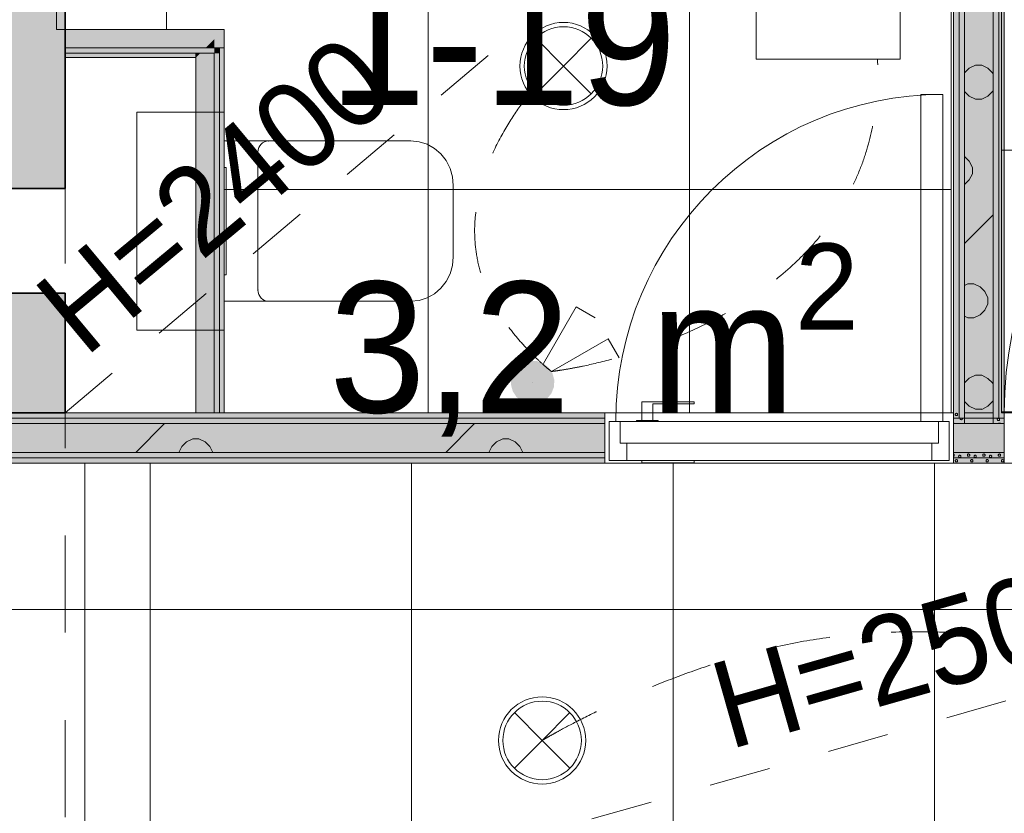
# Model space of a CAD drawing. Header units: millimetres. Extents: x -2932 to 42461, y -10716 to 17298.
# Tile 13 of 168: x 2061 to 4320, y 6897 to 8717. Entities that reach past the tile are written whole.
import ezdxf

# ---------------------------------------------------------------- set-up
doc = ezdxf.new("R2010")
doc.units = ezdxf.units.MM
doc.header["$MEASUREMENT"] = 0
doc.linetypes.add('Dashed', pattern=[423.333333, 211.666667, -211.666667])
doc.linetypes.add('Small Dashed', pattern=[282.222222, 141.111111, -141.111111])
for name, color, linetype, lineweight in [('A-FLOR.IFC Model_Pen_No__19', 255, 'Continuous', 0), ('A-FLOR.IFC Model_Pen_No__2', 8, 'Continuous', 15), ('ARCHICAD Doors_Pen_No__19', 255, 'Continuous', 0), ('ARCHICAD Zone Stamps_Pen_No__1', 7, 'Continuous', 13), ('Common Edges_Pen_No__1', 7, 'Continuous', 13), ('Cut Pattern-1_Pen_No__2', 8, 'Continuous', 15), ('Cut Pattern-3_Pen_No__1', 7, 'Continuous', 13), ('Doors-1_Pen_No__1', 7, 'Continuous', 13), ('Doors_Pen_No__1', 7, 'Continuous', 13), ('I-WALL.IFC Model_Pen_No__1', 7, 'Continuous', 13), ('I-WALL.IFC Model_Pen_No__19', 255, 'Continuous', 0), ('I-WALL.IFC Model_Pen_No__27', 7, 'Continuous', 35), ('Plan Swing_Pen_No__1', 7, 'Continuous', 13), ('SA_LAGI_Pen_No__1', 7, 'Continuous', 13), ('SA_LAGI_Pen_No__2', 8, 'Continuous', 15), ('SA_SANTEHNIKA_Pen_No__2', 8, 'Continuous', 15), ('SA_VALGUSTI_Pen_No__20', 1, 'Continuous', 0), ('SA_Valgustus_Pen_No__20', 1, 'Continuous', 0), ('Walls-1_Pen_No__1', 7, 'Continuous', 13), ('Walls_Pen_No__1', 7, 'Continuous', 13)]:
    doc.layers.add(name, color=color, linetype=linetype, lineweight=lineweight)
doc.layers.add('I-WALL.IFC Model', color=7, linetype='Continuous')
doc.layers.add('SA_LAGI_Pen_No__102', color=7, linetype='Continuous', lineweight=13, true_color=0xcccccc)
doc.styles.add('GENERATED_STYLE_1', font='txt', dxfattribs={"width": 0.95})
pattern_1 = [(45, (-3e-10, 2e-10), (0, 35.35534), [0.99999, -48.99987]), (315, (3.89, 0.707), (0, 35.35534), [0.99999, -48.99987]), (90, (-0.354, -2.12), (-35.35528, 0), [1.06066, -34.29462]), (71.565, (-0.354, -1.061), (3.2e-05, 35.355304), [1.11808, -110.68521]), (288.435, (4.596, 2e-10), (-3.2e-05, 35.355304), [1.11808, -110.68521]), (270, (4.95, -1.06), (35.35528, 0), [1.06066, -34.29462]), (251.565, (4.95, -2.121), (3.2e-05, 35.355304), [1.11808, -110.68521]), (225, (4.596, -3.182), (0, 35.35534), [0.99999, -48.99987]), (161.565, (1.768, -4.243), (-141.421051, 35.355386), [1.11808, -110.68521]), (135, (0.707, -3.89), (0, 35.35534), [0.99999, -48.99987]), (108.435, (-3e-10, -3.182), (-3.2e-05, 35.355304), [1.11808, -110.68521]), (180, (2.83, -4.243), (0, 35.35528), [1.06066, -34.29462]), (198.435, (3.889, -3.889), (141.421051, 35.355386), [1.11808, -110.68521]), (0, (-7.778, -10.253), (0, 35.35528), [1.06066, -34.29462]), (90, (-9.9, -13.435), (-35.35528, 0), [1.06066, -34.29462]), (71.565, (-9.9, -12.374), (3.2e-05, 35.355304), [1.11808, -110.68521]), (45, (-9.546, -11.314), (0, 35.35534), [0.99999, -48.99987]), (315, (-5.657, -10.607), (0, 35.35534), [0.99999, -48.99987]), (288.435, (-4.95, -11.314), (-3.2e-05, 35.355304), [1.11808, -110.68521]), (270, (-4.596, -12.374), (35.35528, 0), [1.06066, -34.29462]), (251.565, (-4.596, -13.435), (3.2e-05, 35.355304), [1.11808, -110.68521]), (225, (-4.95, -14.496), (0, 35.35534), [0.99999, -48.99987]), (161.565, (-7.778, -15.556), (-141.421051, 35.355386), [1.11808, -110.68521]), (135, (-8.84, -15.203), (0, 35.35534), [0.99999, -48.99987]), (108.435, (-9.546, -14.496), (-3.2e-05, 35.355304), [1.11808, -110.68521]), (180, (-6.718, -15.556), (0, 35.35528), [1.06066, -34.29462]), (198.435, (-5.657, -15.203), (141.421051, 35.355386), [1.11808, -110.68521]), (18.435, (-8.839, -10.607), (70.710443, 35.355323), [1.11808, -110.68521]), (341.565, (-6.718, -10.253), (-70.710443, 35.355323), [1.11808, -110.68521]), (0, (13.08, -8.485), (0, 35.35528), [1.06066, -34.29462]), (90, (10.96, -11.667), (-35.35528, 0), [1.06066, -34.29462]), (71.565, (10.96, -10.607), (3.2e-05, 35.355304), [1.11808, -110.68521]), (45, (11.314, -9.546), (0, 35.35534), [0.99999, -48.99987]), (315, (15.203, -8.84), (0, 35.35534), [0.99999, -48.99987]), (288.435, (15.91, -9.546), (-3.2e-05, 35.355304), [1.11808, -110.68521]), (270, (16.263, -10.607), (35.35528, 0), [1.06066, -34.29462]), (251.565, (16.263, -11.667), (3.2e-05, 35.355304), [1.11808, -110.68521]), (225, (15.91, -12.728), (0, 35.35534), [0.99999, -48.99987]), (161.565, (13.081, -13.789), (-141.421051, 35.355386), [1.11808, -110.68521]), (135, (12.02, -13.435), (0, 35.35534), [0.99999, -48.99987]), (108.435, (11.314, -12.728), (-3.2e-05, 35.355304), [1.11808, -110.68521]), (180, (14.142, -13.79), (0, 35.35528), [1.06066, -34.29462]), (198.435, (15.203, -13.435), (141.421051, 35.355386), [1.11808, -110.68521]), (18.435, (12.021, -8.839), (70.710443, 35.355323), [1.11808, -110.68521]), (341.565, (14.142, -8.485), (-70.710443, 35.355323), [1.11808, -110.68521]), (0, (1.768, 1.06), (0, 35.35528), [1.06066, -34.29462]), (18.435, (0.707, 0.707), (70.710443, 35.355323), [1.11808, -110.68521]), (341.565, (2.828, 1.061), (-70.710443, 35.355323), [1.11808, -110.68521]), (0, (-5.657, 13.79), (0, 35.35528), [1.06066, -34.29462]), (90, (-7.778, 10.607), (-35.35528, 0), [1.06066, -34.29462]), (71.565, (-7.778, 11.667), (3.2e-05, 35.355304), [1.11808, -110.68521]), (45, (-7.425, 12.728), (0, 35.35534), [0.99999, -48.99987]), (315, (-3.536, 13.435), (0, 35.35534), [0.99999, -48.99987]), (288.435, (-2.828, 12.728), (-3.2e-05, 35.355304), [1.11808, -110.68521]), (270, (-2.475, 11.667), (35.35528, 0), [1.06066, -34.29462]), (251.565, (-2.475, 10.607), (3.2e-05, 35.355304), [1.11808, -110.68521]), (225, (-2.828, 9.546), (0, 35.35534), [0.99999, -48.99987]), (161.565, (-5.657, 8.485), (-141.421051, 35.355386), [1.11808, -110.68521]), (135, (-6.718, 8.84), (0, 35.35534), [0.99999, -48.99987]), (108.435, (-7.425, 9.546), (-3.2e-05, 35.355304), [1.11808, -110.68521]), (180, (-4.596, 8.485), (0, 35.35528), [1.06066, -34.29462]), (198.435, (-3.536, 8.839), (141.421051, 35.355386), [1.11808, -110.68521]), (18.435, (-6.718, 13.435), (70.710443, 35.355323), [1.11808, -110.68521]), (341.565, (-4.596, 13.789), (-70.710443, 35.355323), [1.11808, -110.68521]), (0, (9.546, 10.96), (0, 35.35528), [1.06066, -34.29462]), (90, (7.425, 7.778), (-35.35528, 0), [1.06066, -34.29462]), (71.565, (7.425, 8.839), (3.2e-05, 35.355304), [1.11808, -110.68521]), (45, (7.778, 9.9), (0, 35.35534), [0.99999, -48.99987]), (315, (11.667, 10.607), (0, 35.35534), [0.99999, -48.99987]), (288.435, (12.374, 9.9), (-3.2e-05, 35.355304), [1.11808, -110.68521]), (270, (12.728, 8.84), (35.35528, 0), [1.06066, -34.29462]), (251.565, (12.728, 7.778), (3.2e-05, 35.355304), [1.11808, -110.68521]), (225, (12.374, 6.718), (0, 35.35534), [0.99999, -48.99987]), (161.565, (9.546, 5.657), (-141.421051, 35.355386), [1.11808, -110.68521]), (135, (8.485, 6.01), (0, 35.35534), [0.99999, -48.99987]), (108.435, (7.778, 6.718), (-3.2e-05, 35.355304), [1.11808, -110.68521]), (180, (10.607, 5.657), (0, 35.35528), [1.06066, -34.29462]), (198.435, (11.667, 6.01), (141.421051, 35.355386), [1.11808, -110.68521]), (18.435, (8.485, 10.607), (70.710443, 35.355323), [1.11808, -110.68521]), (341.565, (10.607, 10.96), (-70.710443, 35.355323), [1.11808, -110.68521])]
pattern_2 = [(180, (-3e-10, 2e-10), (355.6, 355.6), [14.224, -696.974]), (90, (-46.23, 32), (355.6, 355.6), [14.224, -696.974]), (225, (24.9, 17.8), (-355.6, 355.6), [15.087, -487.807]), (206.565, (14.22, 7.11), (355.6, 355.5993), [15.904, -1574.386]), (63.435, (-46.23, 46.23), (355.5993, 355.6), [15.904, -1574.386]), (45, (-39.1, 60.45), (-355.6, 355.6), [15.087, -487.807]), (26.565, (-28.45, 71.12), (355.6, 355.5993), [15.904, -1574.386]), (360, (-14.22, 78.23), (355.6, 355.6), [14.224, -696.974]), (296.565, (24.89, 60.45), (-1066.7965, 1777.9974), [15.904, -1574.386]), (270, (32, 46.23), (355.6, 355.6), [14.224, -696.974]), (243.435, (32, 32), (355.5993, 355.6), [15.904, -1574.386]), (315, (14.2, 71.1), (355.6, 355.6), [15.087, -487.807]), (333.435, (-3e-10, 78.23), (-1777.9974, 1066.7965), [15.904, -1574.386]), (135, (181.36, 24.9), (355.6, 355.6), [15.087, -487.807]), (225, (234.7, 35.56), (-355.6, 355.6), [15.087, -487.807]), (206.565, (224.03, 24.9), (355.6, 355.5993), [15.904, -1574.386]), (180, (209.8, 17.78), (355.6, 355.6), [14.224, -696.974]), (90, (163.58, 49.8), (355.6, 355.6), [14.224, -696.974]), (63.435, (163.58, 64.01), (355.5993, 355.6), [15.904, -1574.386]), (45, (170.7, 78.23), (-355.6, 355.6), [15.087, -487.807]), (26.565, (181.36, 88.9), (355.6, 355.5993), [15.904, -1574.386]), (360, (195.58, 96), (355.6, 355.6), [14.224, -696.974]), (296.565, (234.7, 78.23), (-1066.7965, 1777.9974), [15.904, -1574.386]), (270, (241.8, 64), (355.6, 355.6), [14.224, -696.974]), (243.435, (241.8, 49.78), (355.5993, 355.6), [15.904, -1574.386]), (315, (224.03, 88.9), (355.6, 355.6), [15.087, -487.807]), (333.435, (209.8, 96.01), (-1777.9974, 1066.7965), [15.904, -1574.386]), (153.435, (195.58, 17.78), (-1066.7975, 355.5978), [15.904, -1574.386]), (116.565, (170.69, 35.56), (-355.5978, 1066.7975), [15.904, -1574.386]), (135, (-46.23, 216.9), (355.6, 355.6), [15.087, -487.807]), (225, (7.1, 227.6), (-355.6, 355.6), [15.087, -487.807]), (206.565, (-3.56, 216.92), (355.6, 355.5993), [15.904, -1574.386]), (180, (-17.78, 209.8), (355.6, 355.6), [14.224, -696.974]), (90, (-64, 241.8), (355.6, 355.6), [14.224, -696.974]), (63.435, (-64.01, 256.03), (355.5993, 355.6), [15.904, -1574.386]), (45, (-56.9, 270.26), (-355.6, 355.6), [15.087, -487.807]), (26.565, (-46.23, 280.92), (355.6, 355.5993), [15.904, -1574.386]), (360, (-32, 288.04), (355.6, 355.6), [14.224, -696.974]), (296.565, (7.11, 270.26), (-1066.7965, 1777.9974), [15.904, -1574.386]), (270, (14.22, 256.03), (355.6, 355.6), [14.224, -696.974]), (243.435, (14.22, 241.81), (355.5993, 355.6), [15.904, -1574.386]), (315, (-3.56, 280.9), (355.6, 355.6), [15.087, -487.807]), (333.435, (-17.78, 288.04), (-1777.9974, 1066.7965), [15.904, -1574.386]), (153.435, (-32, 209.8), (-1066.7975, 355.5978), [15.904, -1574.386]), (116.565, (-56.9, 227.58), (-355.5978, 1066.7975), [15.904, -1574.386]), (135, (-28.45, 7.1), (355.6, 355.6), [15.087, -487.807]), (153.435, (-14.22, 2e-10), (-1066.7975, 355.5978), [15.904, -1574.386]), (116.565, (-39.12, 17.78), (-355.5978, 1066.7975), [15.904, -1574.386]), (135, (-81.8, -195.6), (355.6, 355.6), [15.087, -487.807]), (225, (-28.45, -184.9), (-355.6, 355.6), [15.087, -487.807]), (206.565, (-39.12, -195.58), (355.6, 355.5993), [15.904, -1574.386]), (180, (-53.34, -202.7), (355.6, 355.6), [14.224, -696.974]), (90, (-99.57, -170.7), (355.6, 355.6), [14.224, -696.974]), (63.435, (-99.57, -156.46), (355.5993, 355.6), [15.904, -1574.386]), (45, (-92.46, -142.24), (-355.6, 355.6), [15.087, -487.807]), (26.565, (-81.79, -131.57), (355.6, 355.5993), [15.904, -1574.386]), (360, (-67.56, -124.46), (355.6, 355.6), [14.224, -696.974]), (296.565, (-28.45, -142.24), (-1066.7965, 1777.9974), [15.904, -1574.386]), (270, (-21.34, -156.46), (355.6, 355.6), [14.224, -696.974]), (243.435, (-21.34, -170.69), (355.5993, 355.6), [15.904, -1574.386]), (315, (-39.1, -131.57), (355.6, 355.6), [15.087, -487.807]), (333.435, (-53.34, -124.46), (-1777.9974, 1066.7965), [15.904, -1574.386]), (153.435, (-67.56, -202.69), (-1066.7975, 355.5978), [15.904, -1574.386]), (116.565, (-92.46, -184.91), (-355.5978, 1066.7975), [15.904, -1574.386]), (135, (-206.25, -14.2), (355.6, 355.6), [15.087, -487.807]), (225, (-152.9, -3.55), (-355.6, 355.6), [15.087, -487.807]), (206.565, (-163.58, -14.22), (355.6, 355.5993), [15.904, -1574.386]), (180, (-177.8, -21.33), (355.6, 355.6), [14.224, -696.974]), (90, (-224.03, 10.67), (355.6, 355.6), [14.224, -696.974]), (63.435, (-224.03, 24.9), (355.5993, 355.6), [15.904, -1574.386]), (45, (-216.9, 39.1), (-355.6, 355.6), [15.087, -487.807]), (26.565, (-206.25, 49.78), (355.6, 355.5993), [15.904, -1574.386]), (360, (-192.02, 56.9), (355.6, 355.6), [14.224, -696.974]), (296.565, (-152.9, 39.12), (-1066.7965, 1777.9974), [15.904, -1574.386]), (270, (-145.8, 24.9), (355.6, 355.6), [14.224, -696.974]), (243.435, (-145.8, 10.67), (355.5993, 355.6), [15.904, -1574.386]), (315, (-163.6, 49.8), (355.6, 355.6), [15.087, -487.807]), (333.435, (-177.8, 56.9), (-1777.9974, 1066.7965), [15.904, -1574.386]), (153.435, (-192.02, -21.33), (-1066.7975, 355.5978), [15.904, -1574.386]), (116.565, (-216.92, -3.55), (-355.5978, 1066.7975), [15.904, -1574.386]), (225, (327.15, 35.56), (-355.6, 355.6), [])]

msp = doc.modelspace()

# ---------------------------------------------------------------- hatches: boundary and pattern name
at = {"layer": 'Cut Pattern-1_Pen_No__2', "linetype": 'Continuous', "lineweight": 15}
for points in [[(2165, 11220), (1745, 11220), (1745, 8330), (2165, 8330)], [(2165, 7791), (2165, 8090), (1745, 8090), (1745, 7791)]]:
    msp.add_hatch(color=8, dxfattribs=at).paths.add_polyline_path(points)
h = msp.add_hatch(dxfattribs=at)
h.set_pattern_fill('FP_19_0001', color=8, style=0, pattern_type=2)
h.set_pattern_definition(pattern_2)
h.paths.add_polyline_path([(4294.3, 9552.5), (4228.3, 9552.5), (4228.3, 7791), (4294.3, 7791)])
h = msp.add_hatch(dxfattribs=at)
h.set_pattern_fill('FP_19_0001', color=8, style=0, pattern_type=2)
h.set_pattern_definition(pattern_2)
h.paths.add_polyline_path([(3403.3, 7791), (1745, 7791), (1745, 7725), (3403.3, 7725)])
h = msp.add_hatch(dxfattribs=at)
h.set_pattern_fill('FP_19_0001', color=8, style=0, pattern_type=2)
h.set_pattern_definition(pattern_2)
h.paths.add_polyline_path([(4203.3, 7725), (4319.3, 7725), (4319.3, 7791), (4203.3, 7791)])
at = {"layer": 'Cut Pattern-3_Pen_No__1', "linetype": 'Continuous', "lineweight": 13}
h = msp.add_hatch(dxfattribs=at)
h.set_pattern_fill('FP_18_0001', style=0, pattern_type=2)
h.set_pattern_definition(pattern_1)
h.paths.add_polyline_path([(4319.3, 7803.5), (4319.3, 9631), (4306.8, 9631), (4306.8, 7803.5)])
h = msp.add_hatch(dxfattribs=at)
h.set_pattern_fill('FP_18_0001', style=0, pattern_type=2)
h.set_pattern_definition(pattern_1)
h.paths.add_polyline_path([(4306.8, 7803.5), (4306.8, 9618.5), (4294.3, 9618.5), (4294.3, 7803.5)])
h = msp.add_hatch(dxfattribs=at)
h.set_pattern_fill('FP_18_0001', style=0, pattern_type=2)
h.set_pattern_definition(pattern_1)
h.paths.add_polyline_path([(4228.3, 7803.5), (4228.3, 9540), (4215.8, 9540), (4215.8, 7803.5)])
h = msp.add_hatch(dxfattribs=at)
h.set_pattern_fill('FP_18_0001', style=0, pattern_type=2)
h.set_pattern_definition(pattern_1)
h.paths.add_polyline_path([(4203.3, 7816), (4215.8, 7816), (4215.8, 9527.5), (4203.3, 9527.5)])
h = msp.add_hatch(dxfattribs=at)
h.set_pattern_fill('FP_18_0001', style=0, pattern_type=2)
h.set_pattern_definition(pattern_1)
h.paths.add_polyline_path([(3403.3, 7816), (2165, 7816), (2165, 7803.5), (3403.3, 7803.5)])
h = msp.add_hatch(dxfattribs=at)
h.set_pattern_fill('FP_18_0001', style=0, pattern_type=2)
h.set_pattern_definition(pattern_1)
h.paths.add_polyline_path([(4203.3, 7803.5), (4215.8, 7803.5), (4215.8, 7816), (4203.3, 7816)])
h = msp.add_hatch(dxfattribs=at)
h.set_pattern_fill('FP_18_0001', style=0, pattern_type=2)
h.set_pattern_definition(pattern_1)
h.paths.add_polyline_path([(3403.3, 7803.5), (2165, 7803.5), (2165, 7791), (3403.3, 7791)])
h = msp.add_hatch(dxfattribs=at)
h.set_pattern_fill('FP_18_0001', style=0, pattern_type=2)
h.set_pattern_definition(pattern_1)
h.paths.add_polyline_path([(4228.3, 7791), (4228.3, 7803.5), (4203.3, 7803.5), (4203.3, 7791)])
h = msp.add_hatch(dxfattribs=at)
h.set_pattern_fill('FP_18_0001', style=0, pattern_type=2)
h.set_pattern_definition(pattern_1)
h.paths.add_polyline_path([(4294.3, 7791), (4319.3, 7791), (4319.3, 7803.5), (4294.3, 7803.5)])
h = msp.add_hatch(dxfattribs=at)
h.set_pattern_fill('FP_18_0001', style=0, pattern_type=2)
h.set_pattern_definition(pattern_1)
h.paths.add_polyline_path([(3403.3, 7725), (1745, 7725), (1745, 7712.5), (3403.3, 7712.5)])
h = msp.add_hatch(dxfattribs=at)
h.set_pattern_fill('FP_18_0001', style=0, pattern_type=2)
h.set_pattern_definition(pattern_1)
h.paths.add_polyline_path([(3403.3, 7712.5), (1745, 7712.5), (1745, 7700), (3403.3, 7700)])
h = msp.add_hatch(dxfattribs=at)
h.set_pattern_fill('FP_18_0001', style=0, pattern_type=2)
h.set_pattern_definition(pattern_1)
h.paths.add_polyline_path([(4319.3, 7725), (4203.3, 7725), (4203.3, 7712.5), (4319.3, 7712.5)])
h = msp.add_hatch(dxfattribs=at)
h.set_pattern_fill('FP_18_0001', style=0, pattern_type=2)
h.set_pattern_definition(pattern_1)
h.paths.add_polyline_path([(4203.3, 7700), (4319.3, 7700), (4319.3, 7712.5), (4203.3, 7712.5)])
at = {"layer": 'I-WALL.IFC Model', "linetype": 'Continuous', "lineweight": 0, "true_color": 0x000000}
for points in [[(1745, 11220), (1745, 8330), (2165, 8330), (2165, 11220)], [(4306.8, 9631), (4306.8, 7816), (4319.3, 7816), (4319.3, 9631)], [(4294.3, 9618.5), (4294.3, 7816), (4306.8, 7816), (4306.8, 9618.5)], [(4215.8, 9540), (4215.8, 7816), (4228.3, 7816), (4228.3, 9540)], [(4228.3, 9552.5), (4228.3, 7816), (4294.3, 7816), (4294.3, 9552.5)], [(4203.3, 9527.5), (4203.3, 7816), (4215.8, 7816), (4215.8, 9527.5)], [(2165, 8653), (2487.5, 8653), (2529.5, 8695), (2165, 8695)], [(2519.5, 8653), (2519.5, 8685), (2507, 8672.5), (2507, 8653)], [(2529.5, 8695), (2519.5, 8685), (2519.5, 8653), (2529.5, 8653)], [(2165, 8640.5), (2475, 8640.5), (2487.5, 8653), (2165, 8653)], [(2487.5, 8653), (2475, 8640.5), (2507, 8640.5), (2507, 8653)], [(2507, 8653), (2507, 8672.5), (2487.5, 8653)], [(2507, 8653), (2507, 8640.5), (2519.5, 8640.5), (2519.5, 8653)], [(2519.5, 8653), (2519.5, 7816), (2529.5, 7816), (2529.5, 8653)], [(2465, 8640.5), (2165, 8640.5), (2165, 8630.5), (2465, 8630.5)], [(2475, 8640.5), (2465, 8630.5), (2465, 7816), (2507, 7816), (2507, 8640.5)], [(2465, 8640.5), (2465, 8630.5), (2475, 8640.5)], [(2507, 8640.5), (2507, 7816), (2519.5, 7816), (2519.5, 8640.5)], [(1745, 8090), (1745, 7816), (2165, 7816), (2165, 8090)], [(3403.3, 7816), (1745, 7816), (1745, 7803.5), (3403.3, 7803.5)], [(4319.3, 7816), (4203.3, 7816), (4203.3, 7803.5), (4319.3, 7803.5)], [(3403.3, 7803.5), (1745, 7803.5), (1745, 7791), (3403.3, 7791)], [(4319.3, 7803.5), (4203.3, 7803.5), (4203.3, 7791), (4319.3, 7791)], [(3403.3, 7791), (1745, 7791), (1745, 7725), (3403.3, 7725)], [(4319.3, 7791), (4203.3, 7791), (4203.3, 7725), (4319.3, 7725)], [(3403.3, 7725), (1745, 7725), (1745, 7712.5), (3403.3, 7712.5)], [(3403.3, 7712.5), (1745, 7712.5), (1745, 7700), (3403.3, 7700)], [(4319.3, 7725), (4203.3, 7725), (4203.3, 7712.5), (4319.3, 7712.5)], [(4319.3, 7712.5), (4203.3, 7712.5), (4203.3, 7700), (4319.3, 7700)]]:
    msp.add_hatch(color=178, dxfattribs=at).paths.add_polyline_path(points)
at = {"layer": 'SA_LAGI_Pen_No__102', "linetype": 'Continuous', "lineweight": 13, "true_color": 0xcccccc}
h = msp.add_hatch(dxfattribs=at)
h.set_pattern_fill('Grid_60x60_0001', color=254, style=0, pattern_type=2)
h.set_pattern_definition([(180, (2959.35, 7364.3), (1e-10, 600), []), (270, (2959.35, 7364.3), (-600, 1e-10), [])])
h.paths.add_polyline_path([(1745, 7700), (1749, 6520), (1941.8, 6520), (6235.3, 6520), (6235.3, 7700)])
at = {"layer": 'SA_Valgustus_Pen_No__20', "linetype": 'Continuous', "lineweight": 0}
for points in [[(3217.2, 7931.2), (3204.1, 7922.7), (3237.5, 7885.5)], [(3232.3, 7935.3), (3217.2, 7931.2), (3237.5, 7885.5)], [(3247.9, 7934.4), (3232.3, 7935.3), (3237.5, 7885.5)], [(3262.5, 7928.8), (3247.9, 7934.4), (3237.5, 7885.5)], [(3274.7, 7919), (3262.5, 7928.8), (3237.5, 7885.5)], [(3194.2, 7910.5), (3188.6, 7895.9), (3237.5, 7885.5)], [(3204.1, 7922.7), (3194.2, 7910.5), (3237.5, 7885.5)], [(3283.2, 7905.9), (3274.7, 7919), (3237.5, 7885.5)], [(3287.3, 7890.8), (3283.2, 7905.9), (3237.5, 7885.5)], [(3188.6, 7895.9), (3187.8, 7880.3), (3237.5, 7885.5)], [(3187.8, 7880.3), (3191.9, 7865.2), (3237.5, 7885.5)], [(3191.9, 7865.2), (3200.4, 7852.1), (3237.5, 7885.5)], [(3200.4, 7852.1), (3212.5, 7842.2), (3237.5, 7885.5)], [(3212.5, 7842.2), (3227.1, 7836.6), (3237.5, 7885.5)], [(3227.1, 7836.6), (3242.8, 7835.8), (3237.5, 7885.5)], [(3286.4, 7875.1), (3287.3, 7890.8), (3237.5, 7885.5)], [(3271, 7848.4), (3280.8, 7860.5), (3237.5, 7885.5)], [(3257.9, 7839.9), (3271, 7848.4), (3237.5, 7885.5)], [(3242.8, 7835.8), (3257.9, 7839.9), (3237.5, 7885.5)], [(3280.8, 7860.5), (3286.4, 7875.1), (3237.5, 7885.5)]]:
    msp.add_hatch(color=1, dxfattribs=at).paths.add_polyline_path(points)

# ---------------------------------------------------------------- linework, layer by layer
at = {"layer": 'A-FLOR.IFC Model_Pen_No__19', "color": 255, "linetype": 'Continuous', "lineweight": 0, "flags": 128}
msp.add_lwpolyline([(-180, 6180), (2210, 6180), (2210, 7700), (1745, 7700), (1745, 11250), (-180, 11250)], close=True, dxfattribs=at)
at = {"layer": 'A-FLOR.IFC Model_Pen_No__19', "color": 255, "linetype": 'Dashed', "lineweight": 0, "flags": 128}
msp.add_lwpolyline([(-100, 11250), (-100, 6180), (2165, 6180), (2165, 11250)], close=True, dxfattribs=at)
at = {"layer": 'A-FLOR.IFC Model_Pen_No__2', "color": 8, "linetype": 'Dashed', "lineweight": 15, "flags": 128}
msp.add_lwpolyline([(0, 0), (30430, 0), (30430, 6520), (33865, 6520), (33865, 0), (38600, 0), (38600, 5615), (38315, 5615), (38315, 12500), (12000, 12500), (12000, 7905), (8430, 7905), (8430, 12496.2), (2165, 12496.2), (2165, 6180), (0, 6180)], close=True, dxfattribs=at)
at = {"layer": 'ARCHICAD Doors_Pen_No__19', "color": 255, "linetype": 'Continuous', "lineweight": 0}
for p, q in [((3608.3, 7841), (3488.3, 7841)), ((3488.3, 7841), (3488.3, 7798)), ((3608.3, 7836), (3608.3, 7841)), ((3513.3, 7836), (3608.3, 7836)), ((3513.3, 7798), (3513.3, 7836)), ((3413.3, 7796), (4193.3, 7796)), ((3413.3, 7706), (3413.3, 7796)), ((3525.8, 7798), (3475.8, 7798)), ((3475.8, 7798), (3475.8, 7796)), ((3525.8, 7796), (3525.8, 7798)), ((4193.3, 7796), (4193.3, 7706)), ((4193.3, 7706), (3413.3, 7706)), ((3488.3, 7706), (3488.3, 7701)), ((3608.3, 7701), (3608.3, 7706)), ((3488.3, 7701), (3608.3, 7701))]:
    msp.add_line(p, q, dxfattribs=at)
msp.add_arc((5219.3, 7816), 900, 90, 180, dxfattribs=at)
at = {"layer": 'Common Edges_Pen_No__1', "color": 7, "linetype": 'Continuous', "lineweight": 13}
for p, q in [((4306.8, 7803.5), (4306.8, 9631)), ((4294.3, 7791), (4294.3, 9618.5)), ((4215.8, 7803.5), (4215.8, 9540)), ((4228.3, 7791), (4228.3, 9552.5)), ((2165, 7791), (2165, 7816)), ((2165, 7803.5), (3403.3, 7803.5)), ((4203.3, 7803.5), (4215.8, 7803.5)), ((3403.3, 7791), (1745, 7791)), ((4203.3, 7791), (4228.3, 7791)), ((4294.3, 7791), (4319.3, 7791)), ((1745, 7725), (3403.3, 7725)), ((1745, 7712.5), (3403.3, 7712.5)), ((4203.3, 7725), (4319.3, 7725)), ((4203.3, 7712.5), (4319.3, 7712.5))]:
    msp.add_line(p, q, dxfattribs=at)
at = {"layer": 'Doors-1_Pen_No__1', "color": 7, "linetype": 'Continuous', "lineweight": 13}
for p, q in [((4178.3, 8546), (4128.3, 8546)), ((4128.3, 8546), (4128.3, 7796)), ((4178.3, 7796), (4178.3, 8546)), ((3438.3, 7796), (3413.3, 7796)), ((3413.3, 7796), (3413.3, 7706)), ((3438.3, 7746), (3438.3, 7796)), ((4128.3, 7796), (4178.3, 7796)), ((4168.3, 7796), (4168.3, 7746)), ((4193.3, 7796), (4178.3, 7796)), ((4193.3, 7706), (4193.3, 7796)), ((3453.3, 7746), (3438.3, 7746)), ((3453.3, 7706), (3453.3, 7746)), ((4168.3, 7746), (4153.3, 7746)), ((4153.3, 7746), (4153.3, 7706)), ((3413.3, 7706), (3453.3, 7706)), ((4153.3, 7706), (4193.3, 7706))]:
    msp.add_line(p, q, dxfattribs=at)
at = {"layer": 'Doors_Pen_No__1', "color": 7, "linetype": 'Continuous', "lineweight": 13}
for p, q in [((4128.3, 7796), (3438.3, 7796)), ((3453.3, 7746), (4153.3, 7746)), ((4153.3, 7706), (3453.3, 7706))]:
    msp.add_line(p, q, dxfattribs=at)
at = {"layer": 'I-WALL.IFC Model_Pen_No__1', "color": 7, "linetype": 'Continuous', "lineweight": 13}
for p, q in [((4306.8, 9631), (4306.8, 7816)), ((4215.8, 9540), (4215.8, 7816)), ((4228.3, 9540), (4228.3, 7816)), ((4294.3, 9552.5), (4294.3, 7816)), ((2165, 8653), (2487.5, 8653)), ((2487.5, 8653), (2507, 8653)), ((2507, 8653), (2519.5, 8653)), ((2519.5, 8653), (2529.5, 8653)), ((2519.5, 8640.5), (2519.5, 8653)), ((2519.5, 8653), (2529.5, 8653)), ((2519.5, 8640.5), (2519.5, 8653)), ((2165, 8640.5), (2465, 8640.5)), ((2465, 8640.5), (2465, 8630.5)), ((2475, 8640.5), (2465, 8640.5)), ((2465, 8640.5), (2465, 8630.5)), ((2475, 8640.5), (2465, 8640.5)), ((2475, 8640.5), (2507, 8640.5)), ((2475, 8640.5), (2507, 8640.5)), ((2507, 7816), (2507, 8640.5)), ((2519.5, 7816), (2519.5, 8640.5)), ((3403.3, 7816), (3403.3, 7700)), ((4203.3, 7816), (4203.3, 7700)), ((4319.3, 7816), (4319.3, 7700)), ((3403.3, 7803.5), (1745, 7803.5)), ((4319.3, 7803.5), (4203.3, 7803.5)), ((3403.3, 7791), (1745, 7791)), ((4319.3, 7791), (4203.3, 7791)), ((3403.3, 7725), (1745, 7725)), ((3403.3, 7712.5), (1745, 7712.5)), ((4319.3, 7725), (4203.3, 7725)), ((4319.3, 7712.5), (4203.3, 7712.5))]:
    msp.add_line(p, q, dxfattribs=at)
at = {"layer": 'I-WALL.IFC Model_Pen_No__1', "color": 7, "linetype": 'Continuous', "lineweight": 13, "flags": 128}
for points in [[(4319.3, 7816), (4319.3, 9631)], [(4203.3, 9527.5), (4203.3, 7816)], [(2529.5, 8695), (2165, 8695)], [(2165, 8653), (2165, 8695)], [(2529.5, 8695), (2529.5, 8653)], [(2165, 8640.5), (2165, 8653)], [(2529.5, 7816), (2529.5, 8653)], [(2165, 8630.5), (2165, 8640.5)], [(2165, 8630.5), (2465, 8630.5)], [(2465, 8630.5), (2465, 7816)], [(2507, 7816), (1745, 7816)], [(2507, 7816), (2465, 7816)], [(3403.3, 7816), (2519.5, 7816)], [(2529.5, 7816), (2519.5, 7816)], [(4228.3, 7816), (4294.3, 7816)], [(4294.3, 7816), (4228.3, 7816)], [(1745, 7700), (3403.3, 7700)], [(4203.3, 7700), (4319.3, 7700)]]:
    msp.add_lwpolyline(points, dxfattribs=at)
at = {"layer": 'I-WALL.IFC Model_Pen_No__19', "color": 255, "linetype": 'Continuous', "lineweight": 0}
for p, q in [((5219.3, 7816), (4319.3, 7816)), ((4319.3, 7700), (5219.3, 7700))]:
    msp.add_line(p, q, dxfattribs=at)
at = {"layer": 'I-WALL.IFC Model_Pen_No__27', "color": 7, "linetype": 'Continuous', "lineweight": 35, "flags": 128}
for points in [[(2165, 8330), (2165, 11220)], [(1745, 8330), (2165, 8330)], [(2165, 8090), (1745, 8090)], [(2165, 7816), (2165, 8090)], [(1745, 7816), (2165, 7816)]]:
    msp.add_lwpolyline(points, dxfattribs=at)
at = {"layer": 'Plan Swing_Pen_No__1', "color": 7, "linetype": 'Continuous', "lineweight": 13}
msp.add_arc((4178.3, 7796), 750, 90, 180, dxfattribs=at)
at = {"layer": 'SA_LAGI_Pen_No__1', "color": 7, "linetype": 'Small Dashed', "lineweight": 13}
for p, q in [((2165, 7816), (4222.3, 9552.5)), ((1745, 6420), (6235.3, 7700))]:
    msp.add_line(p, q, dxfattribs=at)
at = {"layer": 'SA_LAGI_Pen_No__2', "color": 8, "linetype": 'Continuous', "lineweight": 15, "flags": 128}
msp.add_lwpolyline([(1745, 7700), (6235.3, 7700), (6235.3, 6520), (1941.8, 6520), (1749, 6520)], close=True, dxfattribs=at)
at = {"layer": 'SA_SANTEHNIKA_Pen_No__2', "color": 8, "linetype": 'Continuous', "lineweight": 15}
for p, q in [((2329.5, 8505.5), (2329.5, 8005.5)), ((2529.5, 8505.5), (2329.5, 8505.5)), ((2529.5, 8505.5), (2529.5, 8005.5)), ((2529.5, 8439.5), (2958.1, 8439.5)), ((2529.5, 8071.5), (2529.5, 8439.5)), ((2958.1, 8439.5), (2977.1, 8437.5)), ((2977.1, 8437.5), (2995.4, 8431.7)), ((2995.4, 8431.7), (3012.2, 8422.3)), ((2607.4, 8255.5), (2607.4, 8413.9)), ((3012.2, 8422.3), (3027, 8409.6)), ((3027, 8409.6), (3039.1, 8394.1)), ((3039.1, 8394.1), (3048.1, 8376.4)), ((2529.5, 8378.5), (2534.5, 8378.5)), ((2529.5, 8132.5), (2529.5, 8378.5)), ((2534.5, 8378.5), (2534.5, 8132.5)), ((3048.1, 8376.4), (3053.6, 8357.2)), ((3053.6, 8357.2), (3055.5, 8337.3)), ((3055.5, 8337.3), (3055.5, 8173.7)), ((2607.4, 8097.1), (2607.4, 8255.5)), ((3055.5, 8173.7), (3053.6, 8153.8)), ((2534.5, 8132.5), (2529.5, 8132.5)), ((3048.1, 8134.6), (3039.1, 8116.9)), ((3053.6, 8153.8), (3048.1, 8134.6)), ((3039.1, 8116.9), (3027, 8101.4)), ((3012.2, 8088.7), (2995.4, 8079.3)), ((3027, 8101.4), (3012.2, 8088.7)), ((2958.1, 8071.5), (2529.5, 8071.5)), ((2977.1, 8073.5), (2958.1, 8071.5)), ((2995.4, 8079.3), (2977.1, 8073.5)), ((2529.5, 8005.5), (2329.5, 8005.5))]:
    msp.add_line(p, q, dxfattribs=at)
for centre, start_param, end_param in [((2631.8, 8413.9), 0, 1.570796), ((2631.8, 8097.1), 1.570796, 3.141593)]:
    msp.add_ellipse(centre, major_axis=(0, 25.6), ratio=0.952899, start_param=start_param, end_param=end_param, dxfattribs=at)
for p in [(2631.8, 8439.5), (2607.4, 8097.1)]:
    msp.add_point(p, dxfattribs=at)
at = {"layer": 'SA_VALGUSTI_Pen_No__20', "color": 1, "linetype": 'Continuous', "lineweight": 0}
for p, q in [((3308.4, 8611.1), (3244.8, 8674.7)), ((3308.4, 8611.1), (3372.1, 8674.7)), ((3308.4, 8611.1), (3244.8, 8547.4)), ((3308.4, 8611.1), (3372.1, 8547.4)), ((3259.3, 7064.3), (3195.7, 7128)), ((3259.3, 7064.3), (3323, 7128)), ((3259.3, 7064.3), (3195.7, 7000.7)), ((3259.3, 7064.3), (3323, 7000.7))]:
    msp.add_line(p, q, dxfattribs=at)
for centre in [(3308.4, 8611.1), (3259.3, 7064.3)]:
    msp.add_circle(centre, 90, dxfattribs=at)
for centre, start, end in [((3308.4, 8611.1), 0, 180), ((3308.4, 8611.1), 180, 0), ((3259.3, 7064.3), 0, 180), ((3259.3, 7064.3), 180, 0)]:
    msp.add_arc(centre, 100, start, end, dxfattribs=at)
at = {"layer": 'SA_VALGUSTI_Pen_No__20', "color": 1, "linetype": 'Small Dashed', "lineweight": 0}
for points in [[(4460.9, 8075.2), (4460.9, 8075.2), (4804.7, 8623.8), (4872.1, 9245.1), (5029.1, 10690.9), (3603.9, 11740.6), (3603.9, 11740.6)], [(4460.9, 8075.2), (4460.9, 8075.2), (4816.1, 8803.9), (4572.1, 9483.9), (4328, 10164), (3590.5, 10500.5), (3590.5, 10500.5)], [(3280.8, 7910.5), (3280.8, 7910.5), (3613, 7946.6), (3839.1, 8159.2), (4347.4, 8637.3), (3676.3, 9403.9), (3676.3, 9403.9)], [(3280.8, 7910.5), (3280.8, 7910.5), (3169.5, 7994.2), (3124.6, 8117.9), (3035.5, 8363.5), (3271, 8594.6), (3271, 8594.6)], [(3259.3, 7064.3), (3259.3, 7064.3), (3514.7, 7217.2), (3799.9, 7280), (4430.4, 7418.8), (5054.4, 7083.7), (5054.4, 7083.7)], [(5054.4, 7083.7), (5054.4, 7083.7), (4949.3, 6943.8), (4811.2, 6840.5), (4396.7, 6530.5), (3819.1, 6650.7), (3819.1, 6650.7)]]:
    msp.add_open_spline(points, degree=3, knots=[0, 0, 0, 0, 1, 1, 1, 2, 2, 2, 2], dxfattribs=at)
at = {"layer": 'SA_Valgustus_Pen_No__20', "color": 1, "linetype": 'Continuous', "lineweight": 0}
for p, q in [((3262.5, 7928.8), (3337.5, 8058.7)), ((3337.5, 8058.7), (3380.8, 8033.7)), ((3280.8, 7910.5), (3410.7, 7985.5)), ((3410.7, 7985.5), (3435.7, 7942.2)), ((3237.5, 7885.5), (3237.6, 7885.5))]:
    msp.add_line(p, q, dxfattribs=at)
at = {"layer": 'Walls-1_Pen_No__1', "color": 7, "linetype": 'Continuous', "lineweight": 13}
for p, q in [((4319.3, 7700), (4319.3, 9643.5)), ((2165, 8330), (2165, 9527.5)), ((4203.3, 9527.5), (4203.3, 7700)), ((2025, 8330), (2165, 8330)), ((2165, 8090), (2025, 8090)), ((2165, 7816), (2165, 8090)), ((3403.3, 7816), (2165, 7816)), ((3403.3, 7700), (3403.3, 7816)), ((1745, 7700), (3403.3, 7700)), ((4203.3, 7700), (4319.3, 7700))]:
    msp.add_line(p, q, dxfattribs=at)
at = {"layer": 'Walls_Pen_No__1', "color": 7, "linetype": 'Continuous', "lineweight": 13}
for p, q in [((2165, 8695), (2529.5, 8695)), ((2529.5, 8695), (2529.5, 7816)), ((2465, 8630.5), (2165, 8630.5)), ((2465, 7816), (2465, 8630.5)), ((3403.3, 7816), (4128.3, 7816)), ((4178.3, 7816), (4203.3, 7816)), ((4319.3, 7816), (5144.3, 7816)), ((4203.3, 7700), (3403.3, 7700)), ((5219.3, 7700), (4319.3, 7700))]:
    msp.add_line(p, q, dxfattribs=at)

# ---------------------------------------------------------------- texts
at = {"layer": 'ARCHICAD Zone Stamps_Pen_No__1', "color": 7, "lineweight": 13, "char_height": 300, "attachment_point": 1, "style": 'GENERATED_STYLE_1'}
for s, insert in [('\\A1;{\\pql;\\pt0,100;\\fSwis721 Lt BT|b0|i0|c0|p34;10,4\\fSwis721 Lt BT|b0|i0|c0|p34;\\A1{\\H.66x;\\S^  ;}\\fSwis721 Lt BT|b0|i0|c0|p34; m\\fSwis721 Lt BT|b0|i0|c0|p34;\\A1{\\H.66x;\\S2^  ;}}', (3204.2, 10183.6)), ('\\A1;{\\pql;\\pt0;\\fSwis721 Lt BT|b0|i0|c0|p34;1-19}', (2770.7, 8821.8)), ('\\A1;{\\pql;\\pt0,100;\\fSwis721 Lt BT|b0|i0|c0|p34;3,2\\fSwis721 Lt BT|b0|i0|c0|p34;\\A1{\\H.66x;\\S^  ;}\\fSwis721 Lt BT|b0|i0|c0|p34; m\\fSwis721 Lt BT|b0|i0|c0|p34;\\A1{\\H.66x;\\S2^  ;}}', (2770.7, 8204.1))]:
    msp.add_mtext(s, dxfattribs=dict(at, insert=insert))
at = {"layer": 'SA_LAGI_Pen_No__1', "color": 7, "linetype": 'Continuous', "lineweight": 13, "char_height": 200, "attachment_point": 2, "style": 'GENERATED_STYLE_1'}
for s, insert, rotation in [('\\A1;{\\pqc;\\fSwis721 Lt BT|b0|i0|c0|p34;H=2400}', (2442.9, 8393.9), 39.7357), ('\\A1;{\\pqc;\\fSwis721 Lt BT|b0|i0|c0|p34;H=2500}', (4083.6, 7363.5), 15.9106)]:
    msp.add_mtext(s, dxfattribs=dict(at, insert=insert, rotation=rotation))

# ---------------------------------------------------------------- next in the draw order: wipeouts: each hides what was drawn before it
at = {"color": 7, "linetype": 'Continuous', "lineweight": 13, "ltscale": 38601.037068}
msp.add_wipeout([(3750, 9010.5), (4080.3, 9010.5), (4080.3, 8627), (3750, 8627)], dxfattribs=at).dxf.layer = 'SA_LAGI_Pen_No__1'

# ---------------------------------------------------------------- next in the draw order: hatches: boundary and pattern name
at = {"layer": 'SA_LAGI_Pen_No__102', "linetype": 'Continuous', "lineweight": 13, "true_color": 0xcccccc}
h = msp.add_hatch(dxfattribs=at)
h.set_pattern_fill('Grid_60x60_0001', color=254, style=0, pattern_type=2)
h.set_pattern_definition([(270, (3873.55, 10817.5), (600, 0), []), (2e-13, (3873.55, 10817.5), (0, 600), [])])
h.paths.add_polyline_path([(2165, 12496.2), (2145, 9643.5), (4313.3, 9643.5), (4313.3, 7816), (5219.3, 7816), (5219.3, 12496.2)])
h = msp.add_hatch(dxfattribs=at)
h.set_pattern_fill('Grid_60x60_0001', color=254, style=0, pattern_type=2)
h.set_pattern_definition([(270, (4197.3, 9527.5), (600, 0), []), (2e-13, (4197.3, 9527.5), (0, 600), [])])
h.paths.add_polyline_path([(2145, 9527.5), (2145, 8695), (2529.5, 8695), (2529.5, 7816), (4197.3, 7816), (4197.3, 9527.5)])

# ---------------------------------------------------------------- next in the draw order: linework, layer by layer
at = {"layer": 'SA_LAGI_Pen_No__1', "color": 7, "linetype": 'Continuous', "lineweight": 13, "flags": 128}
for points in [[(2165, 12496.2), (5219.3, 12496.2), (5219.3, 7816), (4313.3, 7816), (4313.3, 9643.5), (2145, 9643.5)], [(3750, 9010.5), (4080.3, 9010.5), (4080.3, 8627), (3750, 8627)]]:
    msp.add_lwpolyline(points, close=True, dxfattribs=at)
at = {"layer": 'SA_LAGI_Pen_No__2', "color": 8, "linetype": 'Continuous', "lineweight": 15, "flags": 128}
msp.add_lwpolyline([(2145, 9527.5), (4197.3, 9527.5), (4197.3, 7816), (2529.5, 7816), (2529.5, 8695), (2145, 8695)], close=True, dxfattribs=at)

doc.saveas('drawing.dxf')
